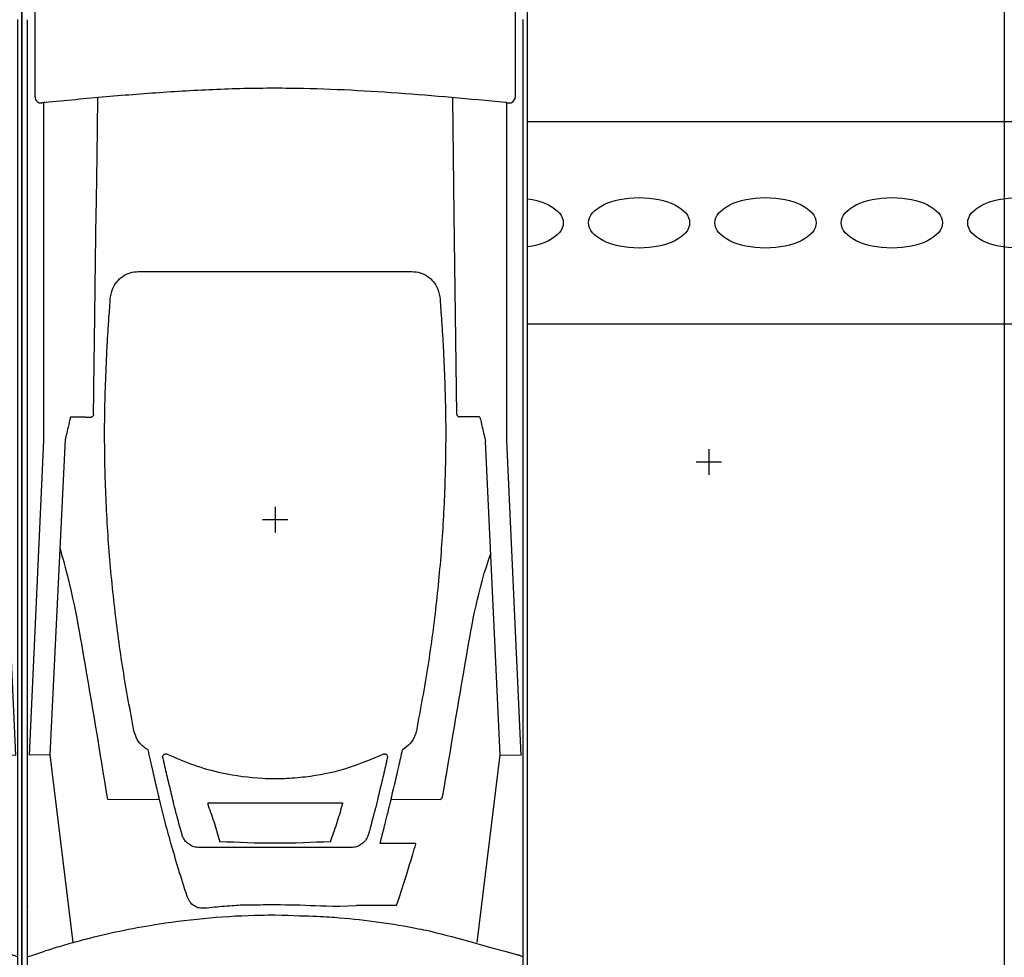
# Model space of a CAD drawing. Header units: millimetres. Extents: x -11513 to 3649, y 2330 to 12522.
# Tile 16 of 75: x -10081 to -9882, y 8255 to 8444. Entities that reach past the tile are written whole.
import ezdxf

# ---------------------------------------------------------------- set-up
doc = ezdxf.new("R2010")
doc.units = ezdxf.units.MM
doc.layers.add('Aparatura', color=7, linetype='Continuous')

# ---------------------------------------------------------------- blocks, each defined once
blk = doc.blocks.new('wspornik rozłączników')
at = {"layer": 'Aparatura', "linetype": 'Continuous'}
blk.add_lwpolyline([(0, 0), (780, 0), (780, 40), (0, 40)], close=True, dxfattribs=at)
for centre in [(239.68, 20), (264.68, 20), (289.68, 20), (314.68, 20), (339.68, 20), (364.68, 20), (389.68, 20), (414.68, 20), (439.68, 20)]:
    blk.add_ellipse(centre, major_axis=(10, 0), ratio=0.5, dxfattribs=at)
blk = doc.blocks.new('kątownik do pomiaru')
at = {"layer": 'Aparatura', "color": 30}
for p, q in [((16.42, 431.47), (16.42, 431.5)), ((16.42, 431.44), (16.42, 426.44)), ((18.92, 428.94), (13.92, 428.94))]:
    blk.add_line(p, q, dxfattribs=at)
blk = doc.blocks.new('rozmieszczenie aparatury cz siłowa')
for name, p in [('kątownik do pomiaru', (374.4, 198.22)), ('wspornik rozłączników', (12.36, 654.49))]:
    blk.add_blockref(name, p)
blk = doc.blocks.new('ARS400-6-V 400A PRO dół')
blk.add_wipeout([(0, 0), (100, 0), (100, -680), (0, -680)]).dxf.layer = 'Aparatura'
at = {"layer": 'Aparatura', "lineweight": 30}
for p, q in [((2.61, -206.83), (2.61, -181.46)), ((97.61, -181.46), (97.61, -206.83)), ((2.61, -206.9), (2.61, -206.83)), ((4.28, -207.99), (4.28, -274.83)), ((95.94, -274.83), (95.94, -207.99)), ((97.61, -206.83), (97.61, -206.9)), ((14.16, -269.63), (14.22, -265.22)), ((12.61, -270.13), (13.66, -270.14)), ((13.66, -270.14), (13.68, -270.14)), ((5.57, -336.91), (8.61, -274.47)), ((4.28, -274.83), (1.44, -336.99)), ((94.65, -336.91), (91.72, -274.95)), ((98.78, -336.99), (95.94, -274.83)), ((5.57, -336.91), (1.44, -336.99)), ((94.65, -336.91), (98.78, -336.99))]:
    blk.add_line(p, q, dxfattribs=at)
at = {"layer": 'Aparatura'}
for p, q in [((1.11, -201.63), (1.11, -201.63)), ((1.11, -201.63), (1.11, -201.63)), ((1.11, -229.53), (1.11, -201.63)), ((99.11, -201.62), (99.11, -201.63)), ((99.11, -201.63), (99.11, -201.63)), ((99.11, -201.63), (99.11, -226.52)), ((99.11, -226.52), (99.11, -348.99)), ((1.11, -335.01), (1.11, -229.53)), ((86.05, -269.63), (86.07, -269.62)), ((1.11, -337.17), (1.11, -335.01)), ((10.12, -374.02), (5.57, -336.91)), ((24.98, -335.93), (24.82, -335.84)), ((75.4, -335.84), (75.24, -335.93)), ((90.1, -374.02), (94.65, -336.91)), ((1.11, -337.59), (1.11, -337.17)), ((1.11, -346.4), (1.11, -337.59)), ((1.11, -346.82), (1.11, -346.4)), ((27.2, -345.79), (16.98, -345.76)), ((27.11, -345.16), (27.03, -344.83)), ((82.73, -345.78), (73.02, -345.79)), ((1.11, -348.99), (1.11, -346.82)), ((1.11, -366.85), (1.11, -348.99)), ((99.11, -348.99), (99.11, -366.95)), ((39.1, -353.82), (39.1, -354.1)), ((39.1, -353.82), (39.1, -354.1)), ((61.11, -354.1), (61.11, -353.82)), ((61.11, -354.1), (61.11, -353.82)), ((1.11, -366.85), (1.11, -366.91)), ((1.11, -376.53), (1.11, -366.91)), ((99.11, -366.95), (99.11, -376.74)), ((1.11, -376.56), (1.11, -376.53))]:
    blk.add_line(p, q, dxfattribs=at)
at = {"layer": 'Aparatura', "color": 30}
for p, q in [((50.11, -287.93), (50.11, -287.9)), ((50.11, -287.96), (50.11, -292.96)), ((52.61, -290.46), (47.61, -290.46))]:
    blk.add_line(p, q, dxfattribs=at)
at = {"layer": 'Aparatura'}
blk.add_lwpolyline([(0, -680), (100, -680), (100, -10), (0, -10)], close=True, dxfattribs=at)
at = {"layer": 'Aparatura', "lineweight": 30, "flags": 128}
blk.add_lwpolyline([(86.07, -269.62), (85.54, -230.17), (85.23, -207.07)], dxfattribs=at)
at = {"layer": 'Aparatura', "lineweight": 30}
for centre, radius, start, end in [((3.81, -206.83), 1.2, 180.0197, 275.1592), ((96.4, -206.82), 1.21, 265.1883, 356.4836), ((86.57, -269.61), 0.5, 180.8229, 270.1368)]:
    blk.add_arc(centre, radius, start, end, dxfattribs=at)
at = {"layer": 'Aparatura'}
blk.add_arc((81.77, -344.38), 1.7, 304.4118, 330.0048, dxfattribs=at)
for points, knots in [([(1.11, -201.63), (1.11, -201.58), (1.11, -201.02), (1.11, -199.28), (1.11, -195.96), (1.11, -193.18), (1.11, -191.56)], [0, 0, 0, 0, 0.012523, 0.168534, 0.514973, 1, 1, 1, 1]), ([(99.11, -191.53), (99.11, -193.31), (99.11, -196.55), (99.11, -199.84), (99.11, -201.58), (99.11, -201.62)], [0, 0, 0, 0, 0.473746, 0.987525, 1, 1, 1, 1]), ([(17.26, -249.99), (17.29, -249.67), (17.39, -248.65), (17.44, -246.92), (17.77, -244.98), (18.69, -243.38), (19.9, -242.26), (21.41, -241.5), (22.51, -241.41), (23.07, -241.36)], [0, 0, 0, 0, 0.091775, 0.284915, 0.475877, 0.614361, 0.743636, 0.87171, 1, 1, 1, 1]), ([(23.07, -241.36), (24.33, -241.36), (26.87, -241.36), (29.41, -241.36), (44.6, -241.36)], [0, 0, 0, 0, 0.500045, 1, 1, 1, 1]), ([(44.6, -241.36), (70.81, -241.36), (73.35, -241.36), (75.88, -241.36), (77.15, -241.36)], [0, 0, 0, 0, 0.50008, 1, 1, 1, 1]), ([(77.15, -241.36), (77.7, -241.41), (78.81, -241.5), (80.32, -242.26), (81.53, -243.38), (82.45, -244.98), (82.78, -246.93), (82.83, -248.65), (82.93, -249.67), (82.96, -249.99)], [0, 0, 0, 0, 0.128289, 0.256359, 0.385601, 0.524136, 0.715263, 0.908569, 1, 1, 1, 1]), ([(16.9, -255.68), (16.91, -255.42), (17, -254.11), (17.12, -252.22), (17.22, -250.56), (17.26, -249.99)], [0, 0, 0, 0, 0.141832, 0.709308, 1, 1, 1, 1]), ([(82.96, -249.99), (82.98, -250.27), (83.07, -251.65), (83.19, -253.56), (83.29, -255.14), (83.32, -255.68)], [0, 0, 0, 0, 0.141832, 0.709307, 1, 1, 1, 1]), ([(22.17, -332.15), (21.42, -328.13), (19.91, -320.07), (18.26, -307.7), (17.06, -295.07), (16.42, -282.19), (16.29, -269.25), (16.67, -260.61), (16.87, -256.29)], [0, 0, 0, 0, 0.16113, 0.322537, 0.491106, 0.659992, 0.829834, 1, 1, 1, 1]), ([(16.87, -256.29), (16.87, -256.18), (16.88, -255.96), (16.89, -255.77), (16.9, -255.68)], [0, 0, 0, 0, 0.506163, 1, 1, 1, 1]), ([(83.35, -256.29), (83.54, -260.38), (83.91, -268.57), (83.82, -281.06), (83.25, -293.73), (82.09, -306.58), (80.42, -319.41), (78.84, -327.9), (78.04, -332.15)], [0, 0, 0, 0, 0.161125, 0.322525, 0.491093, 0.659978, 0.829827, 1, 1, 1, 1]), ([(83.32, -255.68), (83.33, -255.77), (83.34, -255.96), (83.35, -256.18), (83.35, -256.29)], [0, 0, 0, 0, 0.505864, 1, 1, 1, 1]), ([(16.98, -345.76), (15.42, -335.98), (12.74, -320.05), (9.97, -304.12), (7.56, -296.04)], [0, 0, 0, 0, 0.580465, 1, 1, 1, 1]), ([(83.24, -345.23), (84.8, -335.98), (87.48, -320.05), (90.25, -304.12), (92.77, -297.1)], [0, 0, 0, 0, 0.580459, 1, 1, 1, 1]), ([(24.82, -335.84), (24.54, -335.66), (23.76, -335.15), (22.71, -333.92), (22.35, -332.74), (22.17, -332.15)], [0, 0, 0, 0, 0.211127, 0.605633, 1, 1, 1, 1]), ([(78.04, -332.15), (77.96, -332.47), (77.73, -333.38), (76.91, -334.76), (75.9, -335.48), (75.4, -335.84)], [0, 0, 0, 0, 0.209577, 0.604721, 1, 1, 1, 1]), ([(27.03, -344.83), (26.94, -344.46), (26.57, -342.94), (26.03, -340.65), (25.44, -338.06), (25.13, -336.61), (24.98, -335.93)], [0, 0, 0, 0, 0.126146, 0.513676, 0.772012, 1, 1, 1, 1]), ([(27.91, -337.44), (27.9, -337.37), (27.88, -337.24), (27.94, -337.04), (28.06, -336.87), (28.23, -336.75), (28.43, -336.7), (28.61, -336.71), (28.71, -336.75), (28.75, -336.77)], [0, 0, 0, 0, 0.151027, 0.302045, 0.453532, 0.605379, 0.757136, 0.908395, 1, 1, 1, 1]), ([(27.91, -337.44), (27.9, -337.37), (27.88, -337.24), (27.94, -337.04), (28.06, -336.87), (28.23, -336.75), (28.43, -336.7), (28.61, -336.71), (28.71, -336.75), (28.75, -336.77)], [0, 0, 0, 0, 0.151027, 0.302045, 0.453532, 0.605379, 0.757136, 0.908395, 1, 1, 1, 1]), ([(28.75, -336.77), (30.49, -337.53), (34, -339.06), (40.34, -340.79), (46.37, -341.6), (51.91, -341.63), (57.35, -341.19), (64.02, -339.9), (68.96, -337.82), (71.47, -336.77)], [0, 0, 0, 0, 0.129088, 0.259929, 0.445353, 0.540835, 0.636317, 0.815744, 1, 1, 1, 1]), ([(28.75, -336.77), (30.49, -337.53), (34, -339.06), (40.34, -340.79), (46.37, -341.6), (51.91, -341.63), (57.35, -341.19), (64.02, -339.9), (68.96, -337.82), (71.47, -336.77)], [0, 0, 0, 0, 0.129088, 0.259929, 0.445353, 0.540835, 0.636317, 0.815744, 1, 1, 1, 1]), ([(71.47, -336.77), (71.53, -336.74), (71.66, -336.7), (71.86, -336.71), (72.05, -336.79), (72.21, -336.93), (72.3, -337.11), (72.33, -337.29), (72.32, -337.4), (72.31, -337.44)], [0, 0, 0, 0, 0.150385, 0.300761, 0.451557, 0.602957, 0.75472, 0.906432, 1, 1, 1, 1]), ([(71.47, -336.77), (71.53, -336.74), (71.66, -336.7), (71.86, -336.71), (72.05, -336.79), (72.21, -336.93), (72.3, -337.11), (72.33, -337.29), (72.32, -337.4), (72.31, -337.44)], [0, 0, 0, 0, 0.150385, 0.300761, 0.451557, 0.602957, 0.75472, 0.906432, 1, 1, 1, 1]), ([(75.24, -335.93), (75, -337.04), (74.33, -340.12), (73.58, -343.19), (73.1, -345.16)], [0, 0, 0, 0, 0.357639, 1, 1, 1, 1]), ([(29.73, -345.16), (29.45, -344.03), (28.89, -341.76), (28.3, -339.18), (27.97, -337.74), (27.91, -337.44)], [0, 0, 0, 0, 0.441425, 0.882848, 1, 1, 1, 1]), ([(29.73, -345.16), (29.45, -344.03), (28.89, -341.76), (28.3, -339.18), (27.97, -337.74), (27.91, -337.44)], [0, 0, 0, 0, 0.441425, 0.882848, 1, 1, 1, 1]), ([(72.31, -337.44), (72.24, -337.74), (71.92, -339.18), (71.33, -341.76), (70.77, -344.03), (70.49, -345.16)], [0, 0, 0, 0, 0.116755, 0.558377, 1, 1, 1, 1]), ([(72.31, -337.44), (72.24, -337.74), (71.92, -339.18), (71.33, -341.76), (70.77, -344.03), (70.49, -345.16)], [0, 0, 0, 0, 0.116755, 0.558377, 1, 1, 1, 1]), ([(27.2, -345.79), (27.18, -345.7), (27.16, -345.51), (27.13, -345.28), (27.11, -345.16)], [0, 0, 0, 0, 0.486569, 1, 1, 1, 1]), ([(32.69, -364.92), (32.12, -363.12), (30.97, -359.51), (29.52, -354.52), (28.25, -349.9), (27.55, -347.16), (27.2, -345.79)], [0, 0, 0, 0, 0.261354, 0.522677, 0.760258, 1, 1, 1, 1]), ([(31.75, -352.91), (31.73, -352.85), (31.53, -352.18), (31.19, -350.92), (30.64, -348.88), (30.22, -347.27), (29.97, -346.27), (29.73, -345.16)], [0, 0, 0, 0, 0.027983, 0.281063, 0.534132, 0.914497, 1, 1, 1, 1]), ([(31.75, -352.91), (31.73, -352.85), (31.53, -352.18), (31.19, -350.92), (30.64, -348.88), (30.22, -347.27), (29.97, -346.27), (29.73, -345.16)], [0, 0, 0, 0, 0.027983, 0.281063, 0.534132, 0.914497, 1, 1, 1, 1]), ([(36.77, -346.38), (41.21, -346.38), (48.13, -346.38), (57.03, -346.38), (61.47, -346.38), (63.44, -346.38)], [0, 0, 0, 0, 0.5000096, 0.7782313, 1, 1, 1, 1]), ([(36.77, -346.38), (41.21, -346.38), (48.13, -346.38), (57.03, -346.38), (61.47, -346.38), (63.44, -346.38)], [0, 0, 0, 0, 0.5000096, 0.7782313, 1, 1, 1, 1]), ([(39.1, -353.82), (38.75, -352.57), (38.02, -350.03), (37.19, -347.73), (36.77, -346.55)], [0, 0, 0, 0, 0.491137, 1, 1, 1, 1]), ([(39.1, -353.82), (38.75, -352.57), (38.02, -350.03), (37.19, -347.73), (36.77, -346.55)], [0, 0, 0, 0, 0.491137, 1, 1, 1, 1]), ([(63.44, -346.55), (63.11, -347.72), (62.44, -350.05), (61.55, -352.56), (61.11, -353.82)], [0, 0, 0, 0, 0.4989197, 1, 1, 1, 1]), ([(63.44, -346.55), (63.11, -347.72), (62.44, -350.05), (61.55, -352.56), (61.11, -353.82)], [0, 0, 0, 0, 0.4989197, 1, 1, 1, 1]), ([(63.44, -346.38), (63.44, -346.43), (63.44, -346.49), (63.44, -346.55), (63.44, -346.55)], [0, 0, 0, 0, 0.915627, 1, 1, 1, 1]), ([(63.44, -346.38), (63.44, -346.43), (63.44, -346.49), (63.44, -346.55), (63.44, -346.55)], [0, 0, 0, 0, 0.915627, 1, 1, 1, 1]), ([(70.29, -346.1), (70.25, -346.29), (69.99, -347.29), (69.57, -348.89), (69.01, -350.99), (68.66, -352.25), (68.47, -352.91)], [0, 0, 0, 0, 0.085956, 0.467382, 0.721157, 1, 1, 1, 1]), ([(70.29, -346.1), (70.25, -346.29), (69.99, -347.29), (69.57, -348.89), (69.01, -350.99), (68.66, -352.25), (68.47, -352.91)], [0, 0, 0, 0, 0.085956, 0.467382, 0.721157, 1, 1, 1, 1]), ([(70.37, -345.79), (70.35, -345.88), (70.32, -345.98), (70.3, -346.09), (70.29, -346.1)], [0, 0, 0, 0, 0.871395, 1, 1, 1, 1]), ([(70.37, -345.79), (70.35, -345.88), (70.32, -345.98), (70.3, -346.09), (70.29, -346.1)], [0, 0, 0, 0, 0.871395, 1, 1, 1, 1]), ([(70.46, -345.34), (70.44, -345.42), (70.41, -345.59), (70.39, -345.73), (70.37, -345.79), (70.37, -345.79)], [0, 0, 0, 0, 0.519695, 0.999885, 1, 1, 1, 1]), ([(70.46, -345.34), (70.44, -345.42), (70.41, -345.59), (70.39, -345.73), (70.37, -345.79), (70.37, -345.79)], [0, 0, 0, 0, 0.519695, 0.999885, 1, 1, 1, 1]), ([(70.49, -345.16), (70.49, -345.16), (70.48, -345.22), (70.47, -345.28), (70.46, -345.34)], [0, 0, 0, 0, 0.000334, 1, 1, 1, 1]), ([(70.49, -345.16), (70.49, -345.16), (70.48, -345.22), (70.47, -345.28), (70.46, -345.34)], [0, 0, 0, 0, 0.000334, 1, 1, 1, 1]), ([(73.02, -345.79), (72.67, -347.14), (72.1, -349.38), (71.35, -352.31), (70.97, -353.83), (70.83, -354.35)], [0, 0, 0, 0, 0.497835, 0.826462, 1, 1, 1, 1]), ([(73.1, -345.16), (73.09, -345.27), (73.06, -345.51), (73.03, -345.69), (73.02, -345.79)], [0, 0, 0, 0, 0.490759, 1, 1, 1, 1]), ([(35.05, -355.24), (34.71, -355.21), (34.03, -355.15), (33.1, -354.7), (32.33, -354.03), (31.93, -353.39), (31.78, -353), (31.75, -352.91)], [0, 0, 0, 0, 0.2219, 0.443281, 0.673914, 0.932804, 1, 1, 1, 1]), ([(35.05, -355.24), (34.71, -355.21), (34.03, -355.15), (33.1, -354.7), (32.33, -354.03), (31.93, -353.39), (31.78, -353), (31.75, -352.91)], [0, 0, 0, 0, 0.2219, 0.443281, 0.673914, 0.932804, 1, 1, 1, 1]), ([(61.11, -354.1), (57.45, -354.26), (50.11, -354.57), (42.78, -354.26), (39.1, -354.1)], [0, 0, 0, 0, 0.499211, 1, 1, 1, 1]), ([(61.11, -354.1), (57.45, -354.26), (50.11, -354.57), (42.78, -354.26), (39.1, -354.1)], [0, 0, 0, 0, 0.499211, 1, 1, 1, 1]), ([(68.47, -352.91), (68.44, -352.99), (68.29, -353.39), (67.88, -354.03), (67.12, -354.7), (66.19, -355.15), (65.51, -355.21), (65.17, -355.24)], [0, 0, 0, 0, 0.066817, 0.325764, 0.556659, 0.778064, 1, 1, 1, 1]), ([(68.47, -352.91), (68.44, -352.99), (68.29, -353.39), (67.88, -354.03), (67.12, -354.7), (66.19, -355.15), (65.51, -355.21), (65.17, -355.24)], [0, 0, 0, 0, 0.066817, 0.325764, 0.556659, 0.778064, 1, 1, 1, 1]), ([(70.83, -354.35), (71.17, -354.35), (72.83, -354.35), (75.19, -354.35), (77.22, -354.35), (77.92, -354.35)], [0, 0, 0, 0, 0.140613, 0.703079, 1, 1, 1, 1]), ([(77.92, -354.35), (77.9, -354.43), (77.69, -355.18), (77.12, -357.14), (76.05, -360.67), (75.03, -363.85), (74.32, -365.99), (74.16, -366.47), (74.09, -366.69)], [0, 0, 0, 0, 0.019446, 0.190779, 0.496469, 0.887318, 0.947729, 1, 1, 1, 1]), ([(65.17, -355.24), (61.94, -355.24), (55.49, -355.24), (45.44, -355.24), (38.63, -355.24), (35.05, -355.24)], [0, 0, 0, 0, 0.3216939, 0.6430498, 1, 1, 1, 1]), ([(65.17, -355.24), (61.94, -355.24), (55.49, -355.24), (45.44, -355.24), (38.63, -355.24), (35.05, -355.24)], [0, 0, 0, 0, 0.3216939, 0.6430498, 1, 1, 1, 1]), ([(34.58, -367.02), (34.43, -366.95), (33.91, -366.69), (33.16, -366), (32.85, -365.28), (32.69, -364.92)], [0, 0, 0, 0, 0.167831, 0.587629, 1, 1, 1, 1]), ([(34.58, -367.02), (34.58, -367.02), (34.91, -367.1), (35.92, -367.24), (38.25, -366.94), (40.79, -366.77), (42.67, -366.63), (43.21, -366.59)], [0, 0, 0, 0, 0.001478, 0.117176, 0.349199, 0.809863, 1, 1, 1, 1]), ([(43.21, -366.59), (43.55, -366.59), (45.21, -366.56), (49.49, -366.52), (56.06, -366.55), (61.27, -366.95), (66.22, -366.69)], [0, 0, 0, 0, 0.048329, 0.24165, 0.620078, 1, 1, 1, 1]), ([(74.09, -366.69), (72.78, -366.69), (70.15, -366.69), (67.53, -366.69), (66.22, -366.69)], [0, 0, 0, 0, 0.499337, 1, 1, 1, 1]), ([(10.12, -374.02), (11.23, -373.72), (14.58, -372.82), (20.24, -371.54), (28.13, -370.12), (37.15, -369.03), (44.85, -368.61), (49.17, -368.58), (50.11, -368.58)], [0, 0, 0, 0, 0.08647, 0.259697, 0.432907, 0.682091, 0.931244, 1, 1, 1, 1]), ([(50.11, -368.58), (57.61, -368.78), (62.86, -369.03), (70.7, -369.94), (78.51, -371.21), (83.65, -372.4), (98.11, -376.49)], [0, 0, 0, 0, 0.247951, 0.495931, 0.747954, 1, 1, 1, 1]), ([(1.11, -376.85), (4.75, -375.63), (6.59, -375.04), (8.59, -374.45), (9.85, -374.1), (10.12, -374.02)], [0, 0, 0, 0, 0.372726, 0.926472, 1, 1, 1, 1]), ([(1.11, -386.63), (1.11, -386.58), (1.11, -384.85), (1.11, -381.48), (1.11, -378.18), (1.11, -376.56)], [0, 0, 0, 0, 0.012523, 0.514965, 1, 1, 1, 1]), ([(99.11, -376.85), (98.93, -376.77), (98.85, -376.75), (98.66, -376.68), (98.38, -376.58), (98.18, -376.52), (98.11, -376.49)], [0, 0, 0, 0, 0.080039, 0.417252, 0.773768, 1, 1, 1, 1]), ([(99.11, -376.74), (99.11, -376.91), (99.11, -378.45), (99.11, -381.7), (99.11, -384.79), (99.11, -386.49)], [0, 0, 0, 0, 0.052988, 0.47932, 1, 1, 1, 1])]:
    blk.add_open_spline(points, degree=3, knots=knots, dxfattribs=at)
at = {"layer": 'Aparatura', "lineweight": 30}
for points, knots in [([(95.6, -207.93), (92.08, -207.6), (85.03, -206.94), (74.41, -206.06), (63.74, -205.41), (52.54, -205.05), (40.83, -205.2), (28.71, -205.85), (16.64, -206.8), (8.62, -207.56), (4.61, -207.93)], [0, 0, 0, 0, 0.1169047, 0.233798, 0.3511371, 0.4684416, 0.6009973, 0.7341906, 0.8670485, 1, 1, 1, 1]), ([(4.61, -207.93), (4.53, -207.94), (4.35, -207.96), (4.13, -207.99), (3.97, -208.01), (3.92, -208.02), (3.92, -208.02), (3.92, -208.03)], [0, 0, 0, 0, 0.235184, 0.470409, 0.705475, 0.939736, 1, 1, 1, 1]), ([(14.22, -265.24), (14.29, -260.21), (14.39, -252.99), (14.5, -244.68), (14.54, -241.39), (15.03, -206.97)], [0, 0, 0, 0, 0.604979, 0.8686, 1, 1, 1, 1]), ([(95.94, -207.99), (95.94, -207.99), (95.94, -207.99), (95.94, -207.99), (95.94, -207.99), (95.74, -207.95), (95.63, -207.94), (95.6, -207.93)], [0, 0, 0, 0, 0.2331762, 0.4663217, 0.7002331, 0.9350516, 1, 1, 1, 1]), ([(95.94, -207.99), (96.05, -208), (96.18, -208.02), (96.29, -208.03), (96.3, -208.03)], [0, 0, 0, 0, 0.938489, 1, 1, 1, 1]), ([(9.61, -270.13), (9.46, -270.79), (9.18, -271.99), (8.81, -273.6), (8.59, -274.54), (8.61, -274.47)], [0, 0, 0, 0, 0.411993, 0.746215, 1, 1, 1, 1]), ([(12.61, -270.13), (12.23, -270.13), (11.23, -270.13), (10.23, -270.13), (9.61, -270.13)], [0, 0, 0, 0, 0.3809799, 1, 1, 1, 1]), ([(14.16, -269.63), (14.16, -269.63), (14.17, -269.69), (14.15, -269.81), (14.07, -269.96), (13.94, -270.07), (13.81, -270.13), (13.72, -270.13), (13.68, -270.14)], [0, 0, 0, 0, 0.0046894, 0.2432763, 0.5228477, 0.7218656, 0.8605765, 1, 1, 1, 1]), ([(88.28, -270.07), (88.17, -270.07), (87.9, -270.07), (87.46, -270.07), (87.03, -270.08), (86.72, -270.09), (86.59, -270.1), (86.58, -270.11), (86.57, -270.11)], [0, 0, 0, 0, 0.125957, 0.327408, 0.528917, 0.730513, 0.93218, 1, 1, 1, 1]), ([(90.61, -270.13), (90.61, -270.13), (90.44, -270.07), (89.84, -270.07), (89.05, -270.07), (88.28, -270.07)], [0, 0, 0, 0, 0.002184, 0.03228, 1, 1, 1, 1]), ([(90.61, -270.13), (90.76, -270.79), (91.04, -271.99), (91.41, -273.6), (91.63, -274.54), (91.72, -274.95)], [0, 0, 0, 0, 0.411993, 0.746215, 1, 1, 1, 1])]:
    blk.add_open_spline(points, degree=3, knots=knots, dxfattribs=at)

msp = doc.modelspace()

# ---------------------------------------------------------------- linework, layer by layer
msp.add_line((-9881.92, 8639.31), (-9881.92, 8008.67))

# ---------------------------------------------------------------- block references
at = {"xscale": 1.02, "yscale": 1.02, "zscale": 1.02}
msp.add_blockref('rozmieszczenie aparatury cz siłowa', (-10340.19, 7714.97), dxfattribs=at)

# ---------------------------------------------------------------- next in the draw order: block references
msp.add_blockref('ARS400-6-V 400A PRO dół', (-10182.16, 8639.31), dxfattribs=at)

# ---------------------------------------------------------------- next in the draw order: block references
msp.add_blockref('ARS400-6-V 400A PRO dół', (-10080.16, 8639.31), dxfattribs=at)

doc.saveas('drawing.dxf')
